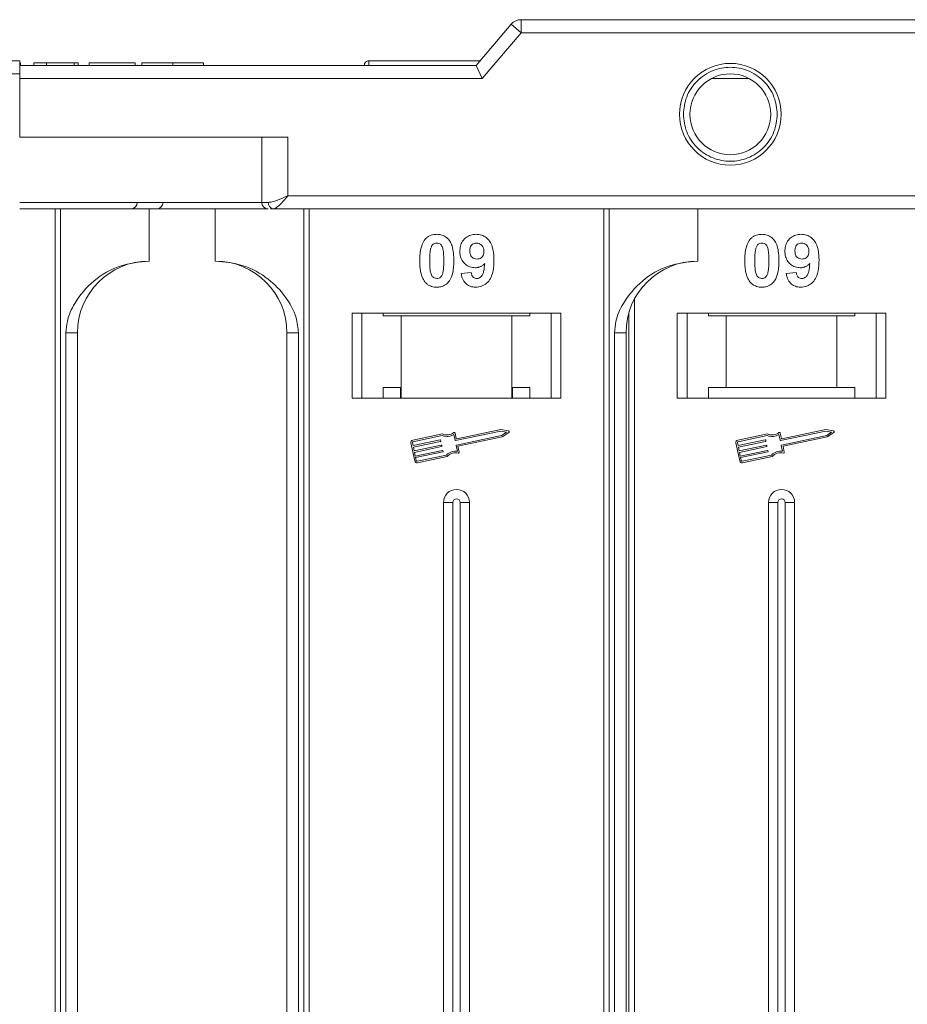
# Model space of a CAD drawing. Header units: millimetres. Extents: x 207 to 1682, y 260 to 1293.
# Tile 21 of 84: x 981 to 1049, y 569 to 644. Entities that reach past the tile are written whole.
import ezdxf

# ---------------------------------------------------------------- set-up
doc = ezdxf.new("R2010")
doc.units = ezdxf.units.MM

msp = doc.modelspace()

# ---------------------------------------------------------------- linework, layer by layer
at = {"color": 7, "linetype": 'Continuous', "lineweight": 15}
for p, q in [((1018.466, 643.966), (1015.765, 640.816)), ((1019.225, 643.316), (1018.466, 643.966)), ((1019.225, 643.316), (1019.225, 644.316)), ((1071.765, 644.316), (1019.225, 644.316)), ((1016.225, 639.816), (1019.225, 643.316)), ((1019.225, 643.316), (1071.765, 643.316)), ((1015.765, 640.816), (980.765, 640.816)), ((1007.195, 640.816), (980.765, 640.816)), ((980.836, 640.816), (980.836, 641.016)), ((981.861, 640.816), (981.861, 641.016)), ((981.861, 641.016), (982.823, 641.016)), ((982.823, 641.016), (982.823, 640.816)), ((982.823, 641.016), (984.938, 641.016)), ((984.938, 641.016), (984.938, 640.816)), ((984.938, 641.016), (985.259, 641.016)), ((985.259, 641.016), (985.259, 640.816)), ((986.092, 641.016), (989.618, 641.016)), ((986.092, 640.816), (986.092, 641.016)), ((989.618, 641.016), (989.618, 640.816)), ((990.131, 641.016), (990.131, 640.816)), ((992.509, 640.816), (992.509, 641.016)), ((994.874, 640.816), (994.874, 641.016)), ((1007.545, 641.166), (1007.545, 641.166)), ((1015.765, 640.816), (1016.225, 639.816)), ((980.765, 640.166), (965.337, 640.166)), ((980.765, 639.816), (980.765, 640.166)), ((980.765, 635.316), (980.765, 639.816)), ((980.765, 639.816), (1016.225, 639.816)), ((1033.834, 639.816), (1036.696, 639.816)), ((1001.328, 635.316), (980.765, 635.316)), ((999.328, 635.316), (999.328, 630.316)), ((1001.328, 630.816), (1001.328, 635.316)), ((999.328, 630.316), (980.765, 630.316)), ((999.328, 630.316), (999.838, 630.316)), ((1071.765, 630.816), (1001.328, 630.816)), ((983.483, 629.816), (983.483, 567.316)), ((983.902, 567.316), (983.902, 629.816)), ((990.695, 625.816), (990.695, 629.816)), ((995.765, 629.816), (995.765, 625.816)), ((995.765, 629.816), (999.823, 629.816)), ((999.998, 629.816), (1000.21, 629.816)), ((1000.21, 629.816), (1071.765, 629.816)), ((1002.558, 629.816), (1002.558, 567.316)), ((1002.977, 567.316), (1002.977, 629.816)), ((1025.553, 629.816), (1025.553, 567.316)), ((1025.972, 567.316), (1025.972, 629.816)), ((1032.765, 625.816), (1032.765, 629.816)), ((1014.624, 624.86), (1015.394, 624.944)), ((1039.554, 624.86), (1040.323, 624.944)), ((1027.907, 567.316), (1027.907, 622.893)), ((1022.265, 621.816), (1006.265, 621.816)), ((1006.265, 621.816), (1006.265, 615.316)), ((1007.015, 615.316), (1007.015, 621.816)), ((1008.652, 621.616), (1008.652, 621.816)), ((1019.879, 621.816), (1019.879, 621.616)), ((1021.515, 621.816), (1021.515, 615.316)), ((1022.265, 615.316), (1022.265, 621.816)), ((1027.488, 621.863), (1027.488, 567.316)), ((1047.195, 621.816), (1031.195, 621.816)), ((1031.195, 621.816), (1031.195, 615.316)), ((1031.945, 615.316), (1031.945, 621.816)), ((1033.581, 621.616), (1033.581, 621.816)), ((1044.808, 621.816), (1044.808, 621.616)), ((1046.445, 621.816), (1046.445, 615.316)), ((1047.195, 615.316), (1047.195, 621.816)), ((1008.652, 621.616), (1010.015, 621.616)), ((1010.015, 621.616), (1010.015, 615.316)), ((1018.515, 621.616), (1010.015, 621.616)), ((1018.515, 615.316), (1018.515, 621.616)), ((1018.515, 621.616), (1019.879, 621.616)), ((1033.581, 621.616), (1034.945, 621.616)), ((1034.945, 621.616), (1034.945, 616.116)), ((1043.445, 621.616), (1034.945, 621.616)), ((1043.445, 616.116), (1043.445, 621.616)), ((1043.445, 621.616), (1044.808, 621.616)), ((984.309, 620.316), (984.309, 567.316)), ((985.195, 620.316), (984.309, 620.316)), ((985.195, 567.316), (985.195, 620.316)), ((1001.265, 620.316), (1002.151, 620.316)), ((1001.265, 620.316), (1001.265, 567.316)), ((1002.151, 567.316), (1002.151, 620.316)), ((1026.38, 620.316), (1026.38, 567.316)), ((1027.265, 620.316), (1026.38, 620.316)), ((1027.265, 567.316), (1027.265, 620.316)), ((1009.969, 616.116), (1008.652, 616.116)), ((1008.652, 616.116), (1008.652, 615.316)), ((1009.969, 615.316), (1009.969, 616.116)), ((1019.879, 616.116), (1018.562, 616.116)), ((1018.562, 616.116), (1018.562, 615.316)), ((1019.879, 615.316), (1019.879, 616.116)), ((1034.945, 616.116), (1033.581, 616.116)), ((1033.581, 616.116), (1033.581, 615.316)), ((1043.445, 616.116), (1034.945, 616.116)), ((1044.808, 616.116), (1043.445, 616.116)), ((1044.808, 615.316), (1044.808, 616.116)), ((1006.265, 615.316), (1022.265, 615.316)), ((1031.195, 615.316), (1047.195, 615.316)), ((1017.654, 612.793), (1014.192, 612.062)), ((1017.653, 612.913), (1014.283, 612.201)), ((1018.254, 612.795), (1017.653, 612.913)), ((1018.096, 612.706), (1017.654, 612.793)), ((1042.583, 612.793), (1039.122, 612.062)), ((1042.582, 612.913), (1039.213, 612.201)), ((1043.184, 612.795), (1042.582, 612.913)), ((1043.025, 612.706), (1042.583, 612.793)), ((1013.183, 612.569), (1010.905, 612.087)), ((1013.172, 612.446), (1010.929, 611.972)), ((1010.932, 611.673), (1013.015, 612.113)), ((1013.039, 611.998), (1010.957, 611.558)), ((1013.05, 612.09), (1013.062, 612.033)), ((1014.158, 612.084), (1014.064, 612.528)), ((1014.248, 612.223), (1014.16, 612.639)), ((1014.265, 611.717), (1017.727, 612.448)), ((1014.376, 611.62), (1017.774, 612.338)), ((1017.727, 612.448), (1018.096, 612.706)), ((1017.774, 612.338), (1018.276, 612.689)), ((1038.113, 612.569), (1035.834, 612.087)), ((1038.101, 612.446), (1035.858, 611.972)), ((1035.862, 611.673), (1037.944, 612.113)), ((1037.969, 611.998), (1035.886, 611.558)), ((1037.979, 612.09), (1037.991, 612.033)), ((1039.087, 612.084), (1038.993, 612.528)), ((1039.178, 612.223), (1039.09, 612.639)), ((1039.195, 611.717), (1042.656, 612.448)), ((1039.305, 611.62), (1042.704, 612.338)), ((1042.656, 612.448), (1043.025, 612.706)), ((1042.704, 612.338), (1043.206, 612.689)), ((1010.769, 611.878), (1011.06, 610.499)), ((1010.884, 611.903), (1010.932, 611.673)), ((1010.957, 611.558), (1011.017, 611.271)), ((1011.017, 611.271), (1013.1, 611.711)), ((1013.124, 611.596), (1011.041, 611.156)), ((1011.102, 610.868), (1013.185, 611.308)), ((1013.135, 611.688), (1013.147, 611.631)), ((1013.22, 611.286), (1013.232, 611.228)), ((1014.336, 611.238), (1014.243, 611.682)), ((1014.47, 611.176), (1014.376, 611.62)), ((1035.698, 611.878), (1035.99, 610.499)), ((1035.813, 611.903), (1035.862, 611.673)), ((1035.886, 611.558), (1035.947, 611.271)), ((1035.947, 611.271), (1038.029, 611.711)), ((1038.054, 611.596), (1035.971, 611.156)), ((1036.032, 610.868), (1038.114, 611.308)), ((1038.064, 611.688), (1038.076, 611.631)), ((1038.149, 611.286), (1038.161, 611.228)), ((1039.266, 611.238), (1039.172, 611.682)), ((1039.399, 611.176), (1039.305, 611.62)), ((1011.041, 611.156), (1011.102, 610.868)), ((1013.209, 611.194), (1011.126, 610.754)), ((1011.126, 610.754), (1011.175, 610.524)), ((1011.245, 610.478), (1013.487, 610.952)), ((1011.269, 610.364), (1013.547, 610.845)), ((1035.971, 611.156), (1036.032, 610.868)), ((1038.139, 611.194), (1036.056, 610.754)), ((1036.056, 610.754), (1036.105, 610.524)), ((1036.174, 610.478), (1038.417, 610.952)), ((1036.198, 610.364), (1038.477, 610.845)), ((1013.265, 607.316), (1013.265, 567.316)), ((1013.265, 607.316), (1013.98, 607.316)), ((1013.98, 607.316), (1013.98, 567.316)), ((1014.55, 567.316), (1014.55, 607.316)), ((1015.265, 607.316), (1014.55, 607.316)), ((1015.265, 567.316), (1015.265, 607.316)), ((1038.195, 607.316), (1038.195, 567.316)), ((1038.195, 607.316), (1038.91, 607.316)), ((1038.91, 607.316), (1038.91, 567.316)), ((1039.48, 567.316), (1039.48, 607.316)), ((1040.195, 607.316), (1039.48, 607.316)), ((1040.195, 567.316), (1040.195, 607.316))]:
    msp.add_line(p, q, dxfattribs=at)
for radius in [3.9, 3.1]:
    msp.add_circle((1035.265, 637.066), radius, dxfattribs=at)
for centre, radius, start, end in [((1019.225, 643.316), 1, 90, 139.39871), ((1007.545, 640.816), 0.35, 89.99809, 179.99959), ((989.283, 630.316), 0.5, 270, 0), ((991.266, 630.316), 0.5, 270, 0), ((999.828, 630.316), 0.5, 180, 270), ((1000.285, 630.26), 0.451, 172.91865, 260.4798), ((990.695, 620.316), 5.5, 90, 180), ((995.765, 620.316), 5.5, 0, 90), ((1032.765, 620.316), 5.5, 90, 180), ((1018.243, 612.737), 0.0587, 304.95116, 78.90824), ((1043.172, 612.737), 0.0587, 304.95116, 78.90824), ((1010.941, 611.915), 0.176, 101.9297, 191.9297), ((1013.021, 612.084), 0.0294, 11.9297, 101.9297), ((1013.033, 612.027), 0.0294, 281.9297, 11.9297), ((1013.537, 613.367), 0.99, 248.37041, 302.16635), ((1013.537, 613.367), 0.873, 246.11204, 307.44471), ((1014.103, 612.627), 0.0587, 11.9297, 127.44471), ((1014.186, 612.09), 0.0294, 191.9297, 281.9297), ((1014.277, 612.229), 0.0294, 191.9297, 281.9297), ((1035.871, 611.915), 0.176, 101.9297, 191.9297), ((1037.95, 612.084), 0.0294, 11.9297, 101.9297), ((1037.963, 612.027), 0.0294, 281.9297, 11.9297), ((1038.466, 613.367), 0.99, 248.37041, 302.16635), ((1038.466, 613.367), 0.873, 246.11204, 307.44471), ((1039.033, 612.627), 0.0587, 11.9297, 127.44471), ((1039.116, 612.09), 0.0294, 191.9297, 281.9297), ((1039.207, 612.229), 0.0294, 191.9297, 281.9297), ((1010.941, 611.915), 0.0587, 101.9297, 191.9297), ((1013.106, 611.682), 0.0294, 11.9297, 101.9297), ((1013.118, 611.624), 0.0294, 281.9297, 11.9297), ((1013.191, 611.28), 0.0294, 11.9297, 101.9297), ((1013.203, 611.222), 0.0294, 281.9297, 11.9297), ((1014.193, 610.258), 0.99, 81.69305, 135.48899), ((1014.271, 611.688), 0.0294, 101.9297, 191.9297), ((1035.871, 611.915), 0.0587, 101.9297, 191.9297), ((1038.035, 611.682), 0.0294, 11.9297, 101.9297), ((1038.047, 611.624), 0.0294, 281.9297, 11.9297), ((1038.12, 611.28), 0.0294, 11.9297, 101.9297), ((1038.132, 611.222), 0.0294, 281.9297, 11.9297), ((1039.123, 610.258), 0.99, 81.69305, 135.48899), ((1039.201, 611.688), 0.0294, 101.9297, 191.9297), ((1011.232, 610.536), 0.176, 191.9297, 281.9297), ((1011.232, 610.536), 0.0587, 191.9297, 281.9297), ((1014.193, 610.258), 0.873, 76.41469, 137.74736), ((1014.412, 611.164), 0.0587, 256.41469, 11.9297), ((1036.162, 610.536), 0.176, 191.9297, 281.9297), ((1036.162, 610.536), 0.0587, 191.9297, 281.9297), ((1039.123, 610.258), 0.873, 76.41469, 137.74736), ((1039.342, 611.164), 0.0587, 256.41469, 11.9297), ((1014.265, 607.316), 1, 0, 180), ((1039.195, 607.316), 1, 0, 180), ((1014.265, 607.316), 0.285, 0, 180), ((1039.195, 607.316), 0.285, 0, 180)]:
    msp.add_arc(centre, radius, start, end, dxfattribs=at)
for points, knots in [([(980.765, 641.166), (979.444, 641.166), (976.761, 641.166), (972.739, 641.166), (969.06, 641.166), (965.79, 641.166), (962.931, 641.166), (960.237, 641.166), (956.916, 641.166), (954.09, 641.166), (951.859, 641.166), (950.368, 641.166), (949.187, 641.166), (948.407, 641.166), (948.312, 641.166), (948.265, 641.166)], [0, 0, 0, 0, 0.077646, 0.157699, 0.239994, 0.304338, 0.368672, 0.434385, 0.500088, 0.631328, 0.695673, 0.760006, 0.84231, 0.922361, 1, 1, 1, 1]), ([(980.765, 640.166), (980.765, 640.278), (980.765, 640.503), (980.765, 640.803), (980.765, 641.029), (980.765, 641.149), (980.765, 641.161), (980.765, 641.166)], [0, 0, 0, 0, 0.214694, 0.429388, 0.644082, 0.858775, 1, 1, 1, 1]), ([(992.509, 641.016), (992.376, 641.016), (991.972, 641.016), (991.312, 641.016), (990.69, 641.016), (990.265, 641.016), (990.14, 641.016), (990.132, 641.016), (990.131, 641.016)], [0, 0, 0, 0, 0.102171, 0.30922, 0.51365, 0.692275, 0.932413, 1, 1, 1, 1]), ([(994.874, 641.016), (994.871, 641.016), (994.86, 641.016), (994.718, 641.016), (994.327, 641.016), (993.753, 641.016), (993.113, 641.016), (992.692, 641.016), (992.509, 641.016)], [0, 0, 0, 0, 0.101888, 0.307343, 0.492963, 0.678647, 0.860791, 1, 1, 1, 1]), ([(1007.545, 641.166), (1007.545, 641.158), (1007.546, 641.145), (1007.544, 641.041), (1007.544, 640.929), (1007.538, 640.834), (1007.537, 640.816)], [0, 0, 0, 0, 0.316913, 0.576202, 0.920428, 1, 1, 1, 1]), ([(1016.065, 641.166), (1015.862, 641.166), (1014.378, 641.166), (1011.515, 641.166), (1008.855, 641.166), (1007.545, 641.166)], [0, 0, 0, 0, 0.074565, 0.54425, 1, 1, 1, 1]), ([(1031.665, 637.066), (1031.714, 637.518), (1031.788, 638.217), (1032.237, 639.056), (1032.702, 639.628), (1033.275, 640.097), (1034.113, 640.531), (1035.265, 640.753), (1036.417, 640.531), (1037.256, 640.097), (1037.829, 639.629), (1038.294, 639.057), (1038.742, 638.217), (1038.817, 637.518), (1038.865, 637.066)], [0, 0, 0, 0, 0.119721, 0.184837, 0.25, 0.315115, 0.380279, 0.5, 0.619721, 0.684837, 0.75, 0.815115, 0.880279, 1, 1, 1, 1]), ([(1038.865, 637.066), (1038.817, 636.613), (1038.742, 635.914), (1038.294, 635.075), (1037.829, 634.503), (1037.256, 634.035), (1036.417, 633.601), (1035.265, 633.378), (1034.114, 633.601), (1033.275, 634.034), (1032.702, 634.503), (1032.237, 635.075), (1031.788, 635.914), (1031.714, 636.613), (1031.665, 637.066)], [0, 0, 0, 0, 0.119721, 0.184837, 0.25, 0.315115, 0.380279, 0.5, 0.619721, 0.684837, 0.75, 0.815115, 0.880279, 1, 1, 1, 1]), ([(1001.328, 630.816), (1001.059, 630.699), (1000.641, 630.519), (1000.142, 630.347), (999.932, 630.325), (999.838, 630.316)], [0, 0, 0, 0, 0.498413, 0.772937, 1, 1, 1, 1]), ([(1001.328, 630.816), (1001.222, 630.693), (1001.01, 630.448), (1000.701, 630.118), (1000.422, 629.868), (1000.278, 629.832), (1000.21, 629.816)], [0, 0, 0, 0, 0.251519, 0.501784, 0.765632, 1, 1, 1, 1]), ([(980.765, 629.816), (982.107, 629.816), (984.831, 629.816), (988.914, 629.816), (992.654, 629.816), (995.962, 629.816), (998.212, 629.816), (999.375, 629.816), (999.648, 629.816)], [0, 0, 0, 0, 0.199904, 0.406008, 0.617917, 0.783559, 0.949228, 1, 1, 1, 1]), ([(1011.841, 627.461), (1011.885, 627.511), (1011.975, 627.613), (1012.144, 627.728), (1012.333, 627.811), (1012.502, 627.849), (1012.643, 627.864), (1012.716, 627.866), (1012.752, 627.867)], [0, 0, 0, 0, 0.193776, 0.3936, 0.587864, 0.788908, 0.894169, 1, 1, 1, 1]), ([(1012.752, 627.867), (1012.888, 627.857), (1013.16, 627.836), (1013.512, 627.638), (1013.783, 627.344), (1014.035, 626.744), (1014.05, 626.221), (1014.06, 625.835)], [0, 0, 0, 0, 0.147566, 0.296688, 0.431278, 0.580404, 1, 1, 1, 1]), ([(1014.522, 626.562), (1014.529, 626.697), (1014.545, 626.967), (1014.712, 627.347), (1014.992, 627.643), (1015.363, 627.837), (1015.637, 627.857), (1015.78, 627.867)], [0, 0, 0, 0, 0.197927, 0.397728, 0.597413, 0.790584, 1, 1, 1, 1]), ([(1015.78, 627.867), (1015.915, 627.856), (1016.187, 627.835), (1016.547, 627.633), (1016.839, 627.327), (1017.078, 626.793), (1017.133, 626.283), (1017.137, 625.928), (1017.137, 625.869)], [0, 0, 0, 0, 0.148288, 0.297745, 0.443713, 0.607791, 0.934708, 1, 1, 1, 1]), ([(1036.77, 627.461), (1036.814, 627.511), (1036.905, 627.613), (1037.073, 627.728), (1037.262, 627.811), (1037.431, 627.849), (1037.573, 627.864), (1037.645, 627.866), (1037.682, 627.867)], [0, 0, 0, 0, 0.193776, 0.3936, 0.587864, 0.788908, 0.894169, 1, 1, 1, 1]), ([(1037.682, 627.867), (1037.817, 627.857), (1038.089, 627.836), (1038.442, 627.638), (1038.713, 627.344), (1038.965, 626.744), (1038.979, 626.221), (1038.99, 625.835)], [0, 0, 0, 0, 0.147566, 0.296688, 0.431278, 0.580404, 1, 1, 1, 1]), ([(1039.451, 626.562), (1039.459, 626.697), (1039.474, 626.967), (1039.641, 627.347), (1039.921, 627.643), (1040.292, 627.837), (1040.567, 627.857), (1040.709, 627.867)], [0, 0, 0, 0, 0.197927, 0.397728, 0.597413, 0.790584, 1, 1, 1, 1]), ([(1040.709, 627.867), (1040.845, 627.856), (1041.116, 627.835), (1041.476, 627.633), (1041.768, 627.327), (1042.008, 626.793), (1042.062, 626.283), (1042.066, 625.928), (1042.067, 625.869)], [0, 0, 0, 0, 0.148288, 0.297745, 0.443713, 0.607791, 0.934708, 1, 1, 1, 1]), ([(1011.445, 625.843), (1011.447, 625.976), (1011.452, 626.28), (1011.524, 626.809), (1011.665, 627.231), (1011.823, 627.438), (1011.841, 627.461)], [0, 0, 0, 0, 0.2367308, 0.5375555, 0.9496679, 1, 1, 1, 1]), ([(1012.3, 626.808), (1012.323, 626.877), (1012.361, 626.989), (1012.47, 627.115), (1012.593, 627.181), (1012.692, 627.198), (1012.746, 627.2), (1012.752, 627.2)], [0, 0, 0, 0, 0.334804, 0.542561, 0.750382, 0.970721, 1, 1, 1, 1]), ([(1012.752, 627.2), (1012.809, 627.195), (1012.912, 627.185), (1013.043, 627.108), (1013.156, 626.961), (1013.252, 626.686), (1013.286, 626.294), (1013.289, 625.994), (1013.291, 625.843)], [0, 0, 0, 0, 0.104614, 0.188814, 0.273512, 0.444127, 0.719481, 1, 1, 1, 1]), ([(1015.291, 626.602), (1015.295, 626.688), (1015.301, 626.827), (1015.376, 627.006), (1015.485, 627.113), (1015.628, 627.187), (1015.735, 627.195), (1015.795, 627.2)], [0, 0, 0, 0, 0.29132, 0.465539, 0.641632, 0.798664, 1, 1, 1, 1]), ([(1015.795, 627.2), (1015.863, 627.193), (1016, 627.179), (1016.174, 627.062), (1016.302, 626.904), (1016.36, 626.721), (1016.365, 626.601), (1016.368, 626.545)], [0, 0, 0, 0, 0.207955, 0.420406, 0.62732, 0.827707, 1, 1, 1, 1]), ([(1036.374, 625.843), (1036.377, 625.976), (1036.382, 626.28), (1036.454, 626.809), (1036.594, 627.231), (1036.753, 627.438), (1036.77, 627.461)], [0, 0, 0, 0, 0.236731, 0.537555, 0.949668, 1, 1, 1, 1]), ([(1037.229, 626.808), (1037.253, 626.877), (1037.291, 626.989), (1037.399, 627.115), (1037.523, 627.181), (1037.622, 627.198), (1037.676, 627.2), (1037.682, 627.2)], [0, 0, 0, 0, 0.334804, 0.542561, 0.750382, 0.970721, 1, 1, 1, 1]), ([(1037.682, 627.2), (1037.739, 627.195), (1037.841, 627.185), (1037.973, 627.108), (1038.086, 626.961), (1038.182, 626.686), (1038.216, 626.294), (1038.219, 625.994), (1038.22, 625.843)], [0, 0, 0, 0, 0.104614, 0.188814, 0.273512, 0.444127, 0.719481, 1, 1, 1, 1]), ([(1040.22, 626.602), (1040.224, 626.688), (1040.231, 626.827), (1040.305, 627.006), (1040.415, 627.113), (1040.558, 627.187), (1040.665, 627.195), (1040.724, 627.2)], [0, 0, 0, 0, 0.29132, 0.465539, 0.641632, 0.798664, 1, 1, 1, 1]), ([(1040.724, 627.2), (1040.792, 627.193), (1040.929, 627.179), (1041.103, 627.062), (1041.232, 626.904), (1041.289, 626.721), (1041.295, 626.601), (1041.297, 626.545)], [0, 0, 0, 0, 0.207955, 0.420406, 0.62732, 0.827707, 1, 1, 1, 1]), ([(1012.214, 625.843), (1012.215, 625.91), (1012.216, 626.043), (1012.221, 626.223), (1012.231, 626.385), (1012.245, 626.526), (1012.264, 626.668), (1012.288, 626.761), (1012.3, 626.808)], [0, 0, 0, 0, 0.2059417, 0.4119594, 0.558149, 0.7045024, 0.8518015, 1, 1, 1, 1]), ([(1015.704, 625.303), (1015.568, 625.315), (1015.296, 625.34), (1014.945, 625.556), (1014.678, 625.862), (1014.539, 626.216), (1014.527, 626.458), (1014.522, 626.562)], [0, 0, 0, 0, 0.210189, 0.421773, 0.623603, 0.837034, 1, 1, 1, 1]), ([(1015.833, 625.969), (1015.766, 625.975), (1015.64, 625.986), (1015.477, 626.08), (1015.365, 626.211), (1015.3, 626.392), (1015.294, 626.523), (1015.291, 626.602)], [0, 0, 0, 0, 0.213937, 0.398075, 0.583091, 0.751666, 1, 1, 1, 1]), ([(1016.368, 626.545), (1016.363, 626.465), (1016.356, 626.332), (1016.269, 626.164), (1016.149, 626.054), (1015.999, 625.98), (1015.889, 625.973), (1015.833, 625.969)], [0, 0, 0, 0, 0.2673945, 0.4472142, 0.6271221, 0.8130653, 1, 1, 1, 1]), ([(1037.144, 625.843), (1037.144, 625.91), (1037.145, 626.043), (1037.151, 626.223), (1037.161, 626.385), (1037.175, 626.526), (1037.194, 626.668), (1037.217, 626.761), (1037.229, 626.808)], [0, 0, 0, 0, 0.205942, 0.411959, 0.558149, 0.704502, 0.851801, 1, 1, 1, 1]), ([(1040.633, 625.303), (1040.497, 625.315), (1040.225, 625.34), (1039.874, 625.556), (1039.607, 625.862), (1039.469, 626.216), (1039.456, 626.458), (1039.451, 626.562)], [0, 0, 0, 0, 0.210189, 0.421773, 0.623603, 0.837034, 1, 1, 1, 1]), ([(1040.763, 625.969), (1040.695, 625.975), (1040.569, 625.986), (1040.406, 626.08), (1040.295, 626.211), (1040.23, 626.392), (1040.224, 626.523), (1040.22, 626.602)], [0, 0, 0, 0, 0.213937, 0.398075, 0.583091, 0.751666, 1, 1, 1, 1]), ([(1041.297, 626.545), (1041.293, 626.465), (1041.285, 626.332), (1041.199, 626.164), (1041.078, 626.054), (1040.929, 625.98), (1040.818, 625.973), (1040.763, 625.969)], [0, 0, 0, 0, 0.2673945, 0.4472142, 0.6271221, 0.8130653, 1, 1, 1, 1]), ([(990.695, 625.816), (989.935, 625.739), (988.415, 625.586), (986.393, 624.397), (985.061, 622.846), (984.401, 621.402), (984.334, 620.61), (984.309, 620.316)], [0, 0, 0, 0, 0.249096, 0.498243, 0.745205, 0.90541, 1, 1, 1, 1]), ([(1002.151, 620.316), (1002.107, 620.706), (1001.996, 621.705), (1001.172, 623.159), (999.802, 624.572), (997.937, 625.609), (996.487, 625.747), (995.765, 625.816)], [0, 0, 0, 0, 0.125713, 0.321276, 0.524466, 0.763484, 1, 1, 1, 1]), ([(1011.837, 624.227), (1011.798, 624.281), (1011.719, 624.39), (1011.611, 624.627), (1011.52, 624.935), (1011.471, 625.272), (1011.448, 625.576), (1011.446, 625.754), (1011.445, 625.843)], [0, 0, 0, 0, 0.118441, 0.239346, 0.459593, 0.684925, 0.84224, 1, 1, 1, 1]), ([(1012.752, 624.482), (1012.684, 624.49), (1012.574, 624.504), (1012.446, 624.592), (1012.341, 624.744), (1012.249, 625.019), (1012.22, 625.409), (1012.216, 625.698), (1012.214, 625.843)], [0, 0, 0, 0, 0.12537, 0.20229, 0.279179, 0.464758, 0.730582, 1, 1, 1, 1]), ([(1013.291, 625.843), (1013.29, 625.776), (1013.289, 625.643), (1013.284, 625.462), (1013.274, 625.3), (1013.259, 625.158), (1013.241, 625.015), (1013.217, 624.922), (1013.205, 624.875)], [0, 0, 0, 0, 0.20527, 0.410616, 0.55715, 0.703844, 0.851471, 1, 1, 1, 1]), ([(1014.06, 625.835), (1014.058, 625.701), (1014.053, 625.398), (1013.982, 624.879), (1013.844, 624.459), (1013.687, 624.252), (1013.664, 624.222)], [0, 0, 0, 0, 0.237281, 0.538591, 0.932677, 1, 1, 1, 1]), ([(1016.426, 625.638), (1016.38, 625.589), (1016.286, 625.49), (1016.139, 625.401), (1016.013, 625.35), (1015.914, 625.322), (1015.81, 625.306), (1015.739, 625.304), (1015.704, 625.303)], [0, 0, 0, 0, 0.243491, 0.496266, 0.61821, 0.741704, 0.870158, 1, 1, 1, 1]), ([(1017.137, 625.869), (1017.134, 625.736), (1017.125, 625.335), (1017.035, 624.779), (1016.757, 624.27), (1016.41, 623.968), (1016.04, 623.83), (1015.807, 623.819), (1015.722, 623.816)], [0, 0, 0, 0, 0.142337, 0.429127, 0.589943, 0.751205, 0.909895, 1, 1, 1, 1]), ([(1015.821, 624.482), (1015.875, 624.488), (1015.983, 624.499), (1016.135, 624.598), (1016.276, 624.768), (1016.385, 625.129), (1016.41, 625.431), (1016.426, 625.638)], [0, 0, 0, 0, 0.112015, 0.224355, 0.367768, 0.565827, 1, 1, 1, 1]), ([(1032.765, 625.816), (1032.005, 625.739), (1030.485, 625.586), (1028.463, 624.397), (1027.132, 622.846), (1026.471, 621.402), (1026.405, 620.61), (1026.38, 620.316)], [0, 0, 0, 0, 0.249096, 0.498243, 0.745205, 0.90541, 1, 1, 1, 1]), ([(1036.767, 624.227), (1036.728, 624.281), (1036.648, 624.39), (1036.54, 624.627), (1036.45, 624.935), (1036.4, 625.272), (1036.378, 625.576), (1036.375, 625.754), (1036.374, 625.843)], [0, 0, 0, 0, 0.1184406, 0.2393457, 0.4595932, 0.6849248, 0.8422399, 1, 1, 1, 1]), ([(1037.682, 624.482), (1037.614, 624.49), (1037.503, 624.504), (1037.375, 624.592), (1037.271, 624.744), (1037.178, 625.019), (1037.15, 625.409), (1037.146, 625.698), (1037.144, 625.843)], [0, 0, 0, 0, 0.12537, 0.20229, 0.279179, 0.464758, 0.730582, 1, 1, 1, 1]), ([(1038.22, 625.843), (1038.22, 625.776), (1038.219, 625.643), (1038.213, 625.462), (1038.203, 625.3), (1038.189, 625.158), (1038.17, 625.015), (1038.147, 624.922), (1038.135, 624.875)], [0, 0, 0, 0, 0.20527, 0.410616, 0.55715, 0.703844, 0.851471, 1, 1, 1, 1]), ([(1038.99, 625.835), (1038.987, 625.701), (1038.982, 625.398), (1038.912, 624.879), (1038.773, 624.459), (1038.617, 624.252), (1038.594, 624.222)], [0, 0, 0, 0, 0.237281, 0.538591, 0.932677, 1, 1, 1, 1]), ([(1041.356, 625.638), (1041.31, 625.589), (1041.216, 625.49), (1041.069, 625.401), (1040.942, 625.35), (1040.843, 625.322), (1040.739, 625.306), (1040.669, 625.304), (1040.633, 625.303)], [0, 0, 0, 0, 0.243491, 0.496266, 0.61821, 0.741704, 0.870158, 1, 1, 1, 1]), ([(1042.067, 625.869), (1042.064, 625.736), (1042.055, 625.335), (1041.964, 624.779), (1041.686, 624.27), (1041.339, 623.968), (1040.969, 623.83), (1040.736, 623.819), (1040.652, 623.816)], [0, 0, 0, 0, 0.142337, 0.429127, 0.589943, 0.751205, 0.909895, 1, 1, 1, 1]), ([(1040.75, 624.482), (1040.804, 624.488), (1040.912, 624.499), (1041.064, 624.598), (1041.205, 624.768), (1041.315, 625.129), (1041.339, 625.431), (1041.356, 625.638)], [0, 0, 0, 0, 0.112015, 0.224355, 0.367768, 0.565827, 1, 1, 1, 1]), ([(1013.205, 624.875), (1013.182, 624.806), (1013.144, 624.694), (1013.036, 624.569), (1012.915, 624.503), (1012.815, 624.485), (1012.761, 624.483), (1012.752, 624.482)], [0, 0, 0, 0, 0.333678, 0.540413, 0.747264, 0.961209, 1, 1, 1, 1]), ([(1015.722, 623.816), (1015.586, 623.827), (1015.34, 623.847), (1015.027, 624.029), (1014.784, 624.309), (1014.67, 624.606), (1014.634, 624.806), (1014.624, 624.86)], [0, 0, 0, 0, 0.2427882, 0.4388655, 0.6348012, 0.9009361, 1, 1, 1, 1]), ([(1015.394, 624.944), (1015.407, 624.864), (1015.428, 624.741), (1015.518, 624.597), (1015.622, 624.519), (1015.729, 624.486), (1015.795, 624.483), (1015.821, 624.482)], [0, 0, 0, 0, 0.3447142, 0.5290593, 0.7142089, 0.8921959, 1, 1, 1, 1]), ([(1038.135, 624.875), (1038.111, 624.806), (1038.073, 624.694), (1037.966, 624.569), (1037.844, 624.503), (1037.745, 624.485), (1037.69, 624.483), (1037.682, 624.482)], [0, 0, 0, 0, 0.333678, 0.540413, 0.747264, 0.961209, 1, 1, 1, 1]), ([(1040.652, 623.816), (1040.516, 623.827), (1040.27, 623.847), (1039.956, 624.029), (1039.714, 624.309), (1039.599, 624.606), (1039.563, 624.806), (1039.554, 624.86)], [0, 0, 0, 0, 0.2427882, 0.4388655, 0.6348012, 0.9009361, 1, 1, 1, 1]), ([(1040.323, 624.944), (1040.336, 624.864), (1040.357, 624.741), (1040.447, 624.597), (1040.552, 624.519), (1040.658, 624.486), (1040.725, 624.483), (1040.75, 624.482)], [0, 0, 0, 0, 0.3447142, 0.5290593, 0.7142089, 0.8921959, 1, 1, 1, 1]), ([(1012.752, 623.816), (1012.686, 623.818), (1012.551, 623.822), (1012.353, 623.866), (1012.163, 623.944), (1012.018, 624.043), (1011.911, 624.141), (1011.862, 624.198), (1011.837, 624.227)], [0, 0, 0, 0, 0.192635, 0.388697, 0.582015, 0.783044, 0.890959, 1, 1, 1, 1]), ([(1013.664, 624.222), (1013.62, 624.172), (1013.53, 624.07), (1013.361, 623.954), (1013.172, 623.871), (1013.003, 623.833), (1012.862, 623.818), (1012.789, 623.816), (1012.752, 623.816)], [0, 0, 0, 0, 0.193769, 0.393564, 0.587886, 0.789131, 0.894283, 1, 1, 1, 1]), ([(1037.682, 623.816), (1037.615, 623.818), (1037.48, 623.822), (1037.282, 623.866), (1037.092, 623.944), (1036.947, 624.043), (1036.84, 624.141), (1036.791, 624.198), (1036.767, 624.227)], [0, 0, 0, 0, 0.192635, 0.388697, 0.582015, 0.783044, 0.890959, 1, 1, 1, 1]), ([(1038.594, 624.222), (1038.549, 624.172), (1038.459, 624.07), (1038.291, 623.954), (1038.102, 623.871), (1037.932, 623.833), (1037.791, 623.818), (1037.718, 623.816), (1037.682, 623.816)], [0, 0, 0, 0, 0.193769, 0.393564, 0.587886, 0.789131, 0.894283, 1, 1, 1, 1])]:
    msp.add_open_spline(points, degree=3, knots=knots, dxfattribs=at)

doc.saveas('drawing.dxf')
